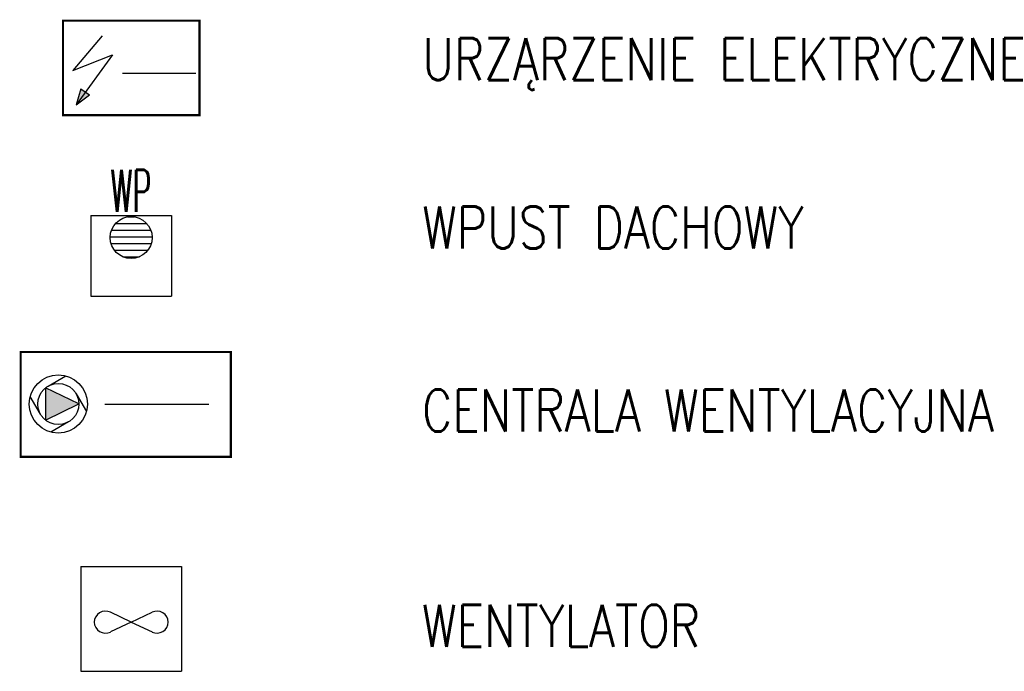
# Model space of a CAD drawing. Header units: millimetres. Extents: x -7955266 to 72030, y -46136 to 9299934.
# Tile 202 of 203: x -4974947 to -4970259, y 6639859 to 6642964. Entities that reach past the tile are written whole.
import ezdxf
from ezdxf.enums import TextEntityAlignment as Align

# ---------------------------------------------------------------- set-up
doc = ezdxf.new("R2010")
doc.units = ezdxf.units.MM
doc.header["$LTSCALE"] = 10
for name, color, linetype, lineweight in [('BMS_urzadzenia_nr_obw_magistrala', 140, 'Continuous', 13), ('BMS_urzadzenia_WE_WY', 30, 'Continuous', 20), ('IE_ATRYBUTY_ BLOCK_1', 7, 'Continuous', 25), ('IE_ATRYBUTY_ BLOCK_2', 7, 'Continuous', 18), ('IE_OPIS_legenda', 7, 'Continuous', 18), ('IE_urzadzenia', 30, 'Continuous', 25), ('IE_urzadzenia_nr_obw', 94, 'Continuous', 20)]:
    doc.layers.add(name, color=color, linetype=linetype, lineweight=lineweight)
doc.styles.add('ROMANS', font='romans.shx', dxfattribs={"width": 0.8})

# ---------------------------------------------------------------- blocks, each defined once
blk = doc.blocks.new('urzadzenie_ogolne')
blk.add_hatch(color=256).paths.add_polyline_path([(-237, -400.9), (-174.3, -352.9), (-215.6, -324.8)])
for p, q in [((-113.5, -71.8), (-253.5, -236.4)), ((-253.5, -236.4), (-64.1, -162.3)), ((-64.1, -162.3), (-237, -400.9)), ((-16.7, -250), (333.3, -250)), ((-215.6, -324.8), (-237, -400.9)), ((-215.6, -324.8), (-174.3, -352.9)), ((-237, -400.9), (-174.3, -352.9))]:
    blk.add_line(p, q)
at = {"const_width": 10}
blk.add_lwpolyline([(-300, 0), (350, 0), (350, -450), (-300, -450), (-300, 0)], dxfattribs=at)
at = {"layer": 'BMS_urzadzenia_nr_obw_magistrala', "style": 'ROMANS', "width": 0.5, "flags": 8}
blk.add_attdef('ADR_BMS', (399.1, -361.7), '', height=150, dxfattribs=at)
at = {"layer": 'BMS_urzadzenia_WE_WY', "style": 'ROMANS', "width": 0.5, "flags": 8}
blk.add_attdef('BMS_WE_WY', (399.1, -566.8), '', height=150, dxfattribs=at)
at = {"layer": 'IE_ATRYBUTY_ BLOCK_1', "style": 'ROMANS', "width": 0.5, "flags": 8}
blk.add_attdef('TYP', text='', height=200, dxfattribs=at).set_placement((133.3, -225), align=Align.CENTER)
at = {"layer": 'IE_ATRYBUTY_ BLOCK_2', "style": 'ROMANS', "width": 0.5, "flags": 8}
for tag, p in [('OPIS2', (133.3, -425)), ('OPIS1', (0, -650))]:
    blk.add_attdef(tag, text='', height=150, dxfattribs=at).set_placement(p, align=Align.CENTER)
at = {"layer": 'IE_urzadzenia_nr_obw', "style": 'ROMANS', "width": 0.5, "flags": 8}
blk.add_attdef('NR_OBW', (399.1, -175.7), '', height=150, dxfattribs=at)
blk = doc.blocks.new('urzadzenie_wpust dachowy')
h = blk.add_hatch()
h.set_pattern_fill('ANSI31', color=256, scale=10, angle=315, style=0)
h.set_pattern_definition([(0, (3e-14, -297.45), (1e-14, 31.75), [])])
edge = h.paths.add_edge_path()
edge.add_arc((-0.6, -104.3), 100, 0, 360)
for p, q in [((-191.9, 0), (191.9, 0)), ((-191.9, 0), (-191.9, -384)), ((191.9, 0), (191.9, -384)), ((-191.9, -384), (191.9, -384))]:
    blk.add_line(p, q)
blk.add_circle((-0.6, -104.3), 100)
at = {"layer": 'BMS_urzadzenia_nr_obw_magistrala', "style": 'ROMANS', "width": 0.5, "flags": 8}
blk.add_attdef('ADR_BMS', (238.6, -152.5), '', height=150, dxfattribs=at)
at = {"layer": 'BMS_urzadzenia_WE_WY', "style": 'ROMANS', "width": 0.5, "flags": 8}
blk.add_attdef('BMS_WE_WY', (238.6, -357.6), '', height=150, dxfattribs=at)
at = {"layer": 'IE_ATRYBUTY_ BLOCK_1', "style": 'ROMANS', "width": 0.5, "flags": 8}
blk.add_attdef('TYP', text='', height=200, dxfattribs=at).set_placement((-0.6, 17.8), align=Align.CENTER)
at = {"layer": 'IE_ATRYBUTY_ BLOCK_2', "style": 'ROMANS', "width": 0.5, "flags": 8}
for tag, p in [('OPIS1', (-0.6, -365.8)), ('OPIS2', (-0.6, -758.8))]:
    blk.add_attdef(tag, text='', height=150, dxfattribs=at).set_placement(p, align=Align.CENTER)
at = {"layer": 'IE_urzadzenia_nr_obw', "style": 'ROMANS', "width": 0.5, "flags": 8}
blk.add_attdef('NR_OBW', text='', height=150, dxfattribs=at).set_placement((-0.6, -570), align=Align.CENTER)
blk = doc.blocks.new('urzadzenie_centrala wentylacyjna')
blk.add_hatch(color=256).paths.add_polyline_path([(-223.2, -247), (-382.1, -171.8), (-382.1, -324.6)])
for p, q in [((-370.1, -163.6), (-285.3, -114.6)), ((-406, -297.4), (-454.9, -212.6)), ((-236.3, -199.4), (-187.4, -284.3)), ((394.8, -250), (-99.6, -250)), ((-272.2, -333.2), (-357, -382.2))]:
    blk.add_line(p, q)
at = {"const_width": 10}
blk.add_lwpolyline([(-500, 0), (500, 0), (500, -500), (-500, -500), (-500, 0)], dxfattribs=at)
blk.add_lwpolyline([(-223.2, -247), (-382.1, -171.8), (-382.1, -324.6)], close=True)
for radius in [138.5, 97.9]:
    blk.add_circle((-321.2, -248.4), radius)
at = {"layer": 'BMS_urzadzenia_nr_obw_magistrala', "style": 'ROMANS', "width": 0.5, "flags": 8}
blk.add_attdef('ADR_BMS', (549.1, -361.7), '', height=150, dxfattribs=at)
at = {"layer": 'BMS_urzadzenia_WE_WY', "style": 'ROMANS', "width": 0.5, "flags": 8}
blk.add_attdef('BMS_WE_WY', (549.1, -566.8), '', height=150, dxfattribs=at)
at = {"layer": 'IE_ATRYBUTY_ BLOCK_1', "style": 'ROMANS', "width": 0.5, "flags": 8}
blk.add_attdef('TYP', text='', height=200, dxfattribs=at).set_placement((147.6, -228.7), align=Align.CENTER)
at = {"layer": 'IE_ATRYBUTY_ BLOCK_2', "style": 'ROMANS', "width": 0.5, "flags": 8}
for tag, p in [('OPIS2', (147.6, -449.1)), ('OPIS1', (0.4, -703.9))]:
    blk.add_attdef(tag, text='', height=150, dxfattribs=at).set_placement(p, align=Align.CENTER)
at = {"layer": 'IE_urzadzenia_nr_obw', "style": 'ROMANS', "width": 0.5, "flags": 8}
blk.add_attdef('NR_OBW', (549.1, -175.7), '', height=150, dxfattribs=at)
blk = doc.blocks.new('urzadzenie_wentylator')
for p, q in [((-239.9, 0), (239.9, 0)), ((-239.9, 0), (-239.9, -500)), ((239.9, 0), (239.9, -500)), ((0, -265.5), (-99, -218.5)), ((0, -265.5), (99, -218.5)), ((0, -265.5), (-99, -312.6)), ((0, -265.5), (99, -312.6)), ((-239.9, -500), (239.9, -500))]:
    blk.add_line(p, q)
for centre, start, end in [((-122.2, -267.2), 64.5721, 178.2038), ((122.2, -267.2), 1.7962, 115.4279), ((-122.2, -263.9), 181.7962, 295.4279), ((122.2, -263.9), 244.5721, 358.2038)]:
    blk.add_arc(centre, 54, start, end)
at = {"layer": 'BMS_urzadzenia_nr_obw_magistrala', "style": 'ROMANS', "width": 0.5, "flags": 8}
blk.add_attdef('ADR_BMS', (289, -361.7), '', height=150, dxfattribs=at)
at = {"layer": 'BMS_urzadzenia_WE_WY', "style": 'ROMANS', "width": 0.5, "flags": 8}
blk.add_attdef('BMS_WE_WY', (289, -566.8), '', height=150, dxfattribs=at)
at = {"layer": 'IE_ATRYBUTY_ BLOCK_1', "style": 'ROMANS', "width": 0.5, "flags": 8}
blk.add_attdef('TYP', text='', height=200, dxfattribs=at).set_placement((0, -216.8), align=Align.CENTER)
at = {"layer": 'IE_ATRYBUTY_ BLOCK_2', "style": 'ROMANS', "width": 0.5, "flags": 8}
for tag, p in [('OPIS2', (-0.3, -484.5)), ('OPIS1', (-0.3, -667.7))]:
    blk.add_attdef(tag, text='', height=150, dxfattribs=at).set_placement(p, align=Align.CENTER)
at = {"layer": 'IE_urzadzenia_nr_obw', "style": 'ROMANS', "width": 0.5, "flags": 8}
blk.add_attdef('NR_OBW', (289, -175.7), '', height=150, dxfattribs=at)

msp = doc.modelspace()

# ---------------------------------------------------------------- block references
at = {"layer": 'IE_urzadzenia'}
for name, p in [('urzadzenie_ogolne', (-4974440.9, 6642959.3, 0)), ('urzadzenie_centrala wentylacyjna', (-4974441.9, 6641381.3, 0)), ('urzadzenie_wentylator', (-4974415.9, 6640359.2, 0))]:
    msp.add_blockref(name, p, dxfattribs=at)
msp.add_blockref('urzadzenie_wpust dachowy', (-4974415.9, 6642030.5, 0), dxfattribs=at).add_auto_attribs({'TYP': 'WP'})

# ---------------------------------------------------------------- texts
at = {"layer": 'IE_OPIS_legenda', "style": 'ROMANS', "width": 0.8}
for s, p in [('URZĄRZENIE ELEKTRYCZNE', (-4973030.2, 6642676.5, 0)), ('WPUST DACHOWY', (-4973030.2, 6641873.8, 0)), ('CENTRALA WENTYLACYJNA', (-4973031.2, 6641001.6, 0)), ('WENTYLATOR', (-4973031.2, 6639975.6, 0))]:
    msp.add_text(s, height=200, dxfattribs=at).set_placement(p)

doc.saveas('drawing.dxf')
